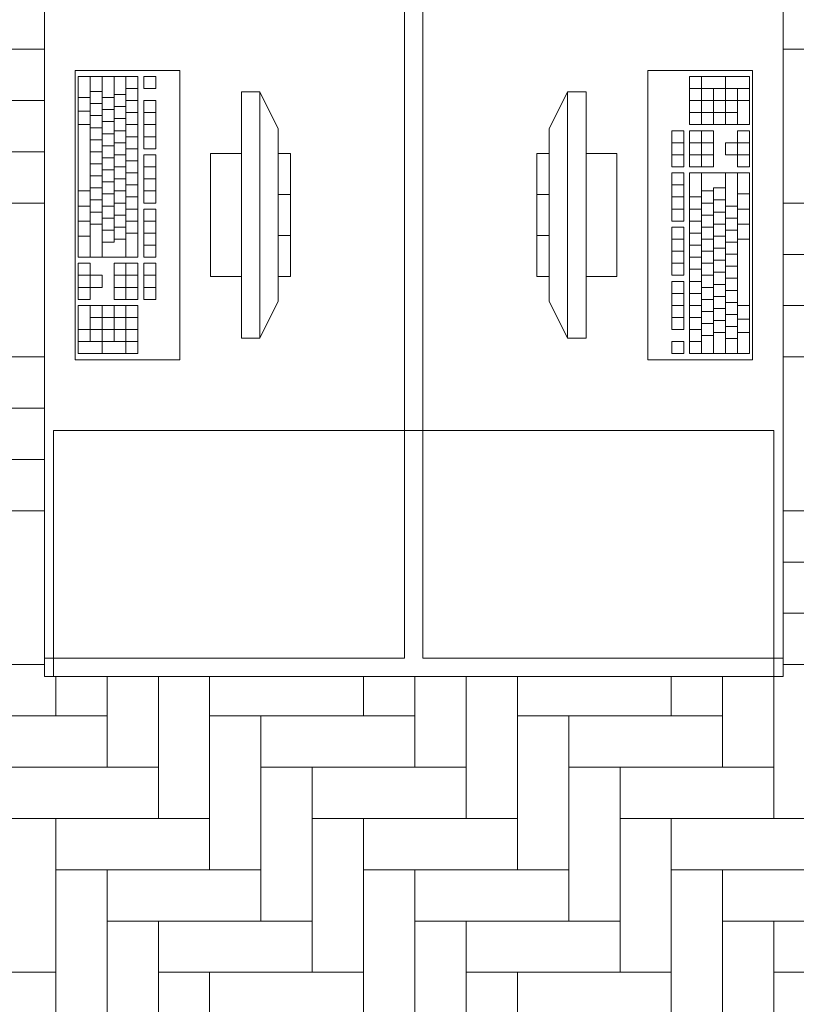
# Model space of a CAD drawing. Header units: millimetres. Extents: x 7523222 to 7678971, y 5352079 to 5786624.
# Tile 71 of 92: x 7559939 to 7561200, y 5773974 to 5775574. Entities that reach past the tile are written whole.
import ezdxf

# ---------------------------------------------------------------- set-up
doc = ezdxf.new("R2010")
doc.units = ezdxf.units.MM
doc.header["$MEASUREMENT"] = 0
doc.linetypes.add('Wipeout_Contour', pattern=[1000, 0, -1000])
for name, color, linetype in [('Nowe_2025-08-14 Strefy', 7, 'Continuous'), ('Nowe_299-A Wymiary opisy PB', 7, 'Continuous'), ('Nowe_320-W Umeblowanie', 7, 'Continuous')]:
    doc.layers.add(name, color=color, linetype=linetype)
for name, color, linetype, lineweight, true_color in [('Nowe_2025-08-14 Strefy_Nr_pióra__234', 7, 'Continuous', 0, 0xe8e8e8), ('Nowe_299-A Wymiary opisy PB_Nr_pióra__45', 7, 'Continuous', 15, 0x40a5ff), ('Nowe_299-A Wymiary opisy PB_Nr_pióra__85', 7, 'Continuous', 13, 0x80c2ff)]:
    doc.layers.add(name, color=color, linetype=linetype, lineweight=lineweight, true_color=true_color)
for name, color, linetype, lineweight in [('Nowe_299-A Wymiary opisy PB_Nr_pióra__6', 5, 'Continuous', 13), ('Nowe_320-W Umeblowanie_Nr_pióra__2', 8, 'Continuous', 13), ('Nowe_Metryczki pomieszczeń Archicada_Nr_pióra__6', 5, 'Continuous', 13)]:
    doc.layers.add(name, color=color, linetype=linetype, lineweight=lineweight)
doc.styles.add('STYL_AUTOMATYCZNY_1', font='arial.ttf')
doc.styles.add('STYL_AUTOMATYCZNY_2', font='arial.ttf')
doc.dimstyles.new('STYL_AUTOMATYCZNY__1', dxfattribs={"dimtxt": 200, "dimasz": 95, "dimexe": 0.18, "dimexo": 0.0625, "dimgap": 0, "dimtad": 1, "dimdec": 1, "dimlfac": 0.1, "dimzin": 0, "dimdsep": 46, "dimtxsty": 'STYL_AUTOMATYCZNY_2', "dimblk": 'ARROWHEAD_2', "dimblk1": 'ARROWHEAD_2', "dimblk2": 'ARROWHEAD_2', "dimcen": 0.09, "dimclrd": 256, "dimclre": 256, "dimclrt": 5, "dimadec": 1, "dimazin": 0, "dimtfac": 1, "dimtdec": 4, "dimtmove": 0, "dimatfit": 3, "dimfxl": 0, "dimtolj": 1, "dimtzin": 0, "dimarcsym": 0})
doc.dimstyles.new('STYL_AUTOMATYCZNY__2', dxfattribs={"dimtxt": 200, "dimasz": 95, "dimexe": 0.18, "dimexo": 0.0625, "dimgap": 0, "dimtad": 1, "dimtih": 1, "dimtoh": 1, "dimdec": 1, "dimlfac": 0.1, "dimzin": 0, "dimdsep": 46, "dimtxsty": 'STYL_AUTOMATYCZNY_2', "dimblk": 'ARROWHEAD_2', "dimblk1": 'ARROWHEAD_2', "dimblk2": 'ARROWHEAD_2', "dimcen": 0.09, "dimclrd": 256, "dimclre": 256, "dimclrt": 5, "dimadec": 1, "dimazin": 0, "dimtfac": 1, "dimtdec": 4, "dimtmove": 0, "dimatfit": 3, "dimfxl": 0, "dimtolj": 1, "dimtzin": 0, "dimarcsym": 0})

# ---------------------------------------------------------------- blocks, each defined once
blk = doc.blocks.new('Pokój administracyjny__4', base_point=(7560576.3, 5775974))
at = {"color": 254, "linetype": 'Wipeout_Contour', "lineweight": 0, "ltscale": 38057500.90258326}
blk.add_wipeout([(7557675.4, 5777738.7), (7557675.4, 5773298.8), (7563436.7, 5773298.8), (7563440.8, 5779362.7)], dxfattribs=at).dxf.layer = 'Nowe_2025-08-14 Strefy'
at = {"layer": 'Nowe_2025-08-14 Strefy_Nr_pióra__234', "linetype": 'Continuous', "lineweight": 0, "true_color": 0xe8e8e8}
h = blk.add_hatch(dxfattribs=at)
h.set_pattern_fill('Posadzka_z_cegieł_na_rąb', color=254, style=0, pattern_type=2)
h.set_pattern_definition([(0, (7560247.15, 5774942.06), (0, 499.98), [333.32, -166.66]), (0, (7560163.8, 5775025.4), (0, 499.98), [333.32, -166.66]), (0, (7560080.5, 5775108.7), (0, 499.98), [333.32, -166.66]), (0, (7559997.16, 5775192.05), (0, 499.98), [333.32, -166.66]), (0, (7559913.83, 5775275.4), (0, 499.98), [333.32, -166.66]), (0, (7559830.5, 5775358.7), (0, 499.98), [333.32, -166.66]), (90, (7560497.14, 5774942.06), (-499.98, 0), [333.32, -166.66]), (90, (7560413.8, 5775025.4), (-499.98, 0), [333.32, -166.66]), (90, (7560330.5, 5775108.7), (-499.98, 0), [333.32, -166.66]), (90, (7560247.15, 5775192.05), (-499.98, 0), [333.32, -166.66]), (90, (7560163.8, 5775275.4), (-499.98, 0), [333.32, -166.66]), (90, (7560080.5, 5775358.7), (-499.98, 0), [333.32, -166.66])])
h.paths.add_polyline_path([(7557675.4, 5777738.7), (7557675.4, 5773298.8), (7563436.7, 5773298.8), (7563440.8, 5779362.7)])
at = {"layer": 'Nowe_Metryczki pomieszczeń Archicada_Nr_pióra__6', "color": 5, "lineweight": 13, "attachment_point": 1}
for s, insert, char_height, style in [('\\A1;{\\pql;\\pt0,600;\\fArial|b1|i0|c238|p0;\\W1.000000;Pokój administracyjny\\fArial|b1|i0|c238|p0;\\W1.000000;\\A1{\\H.66x;\\S^  ;}\\fArial|b1|i0|c238|p0;\\W1.000000;\\fArial|b1|i0|c238|p0;\\W1.000000;\\A1{\\H.66x;\\S^  ;}}', (7559120.6, 5776321.2), 200, 'STYL_AUTOMATYCZNY_1'), ('\\A1;{\\pql;\\pt0,4600;\\fArial|b0|i0|c238|p0;\\W1.000000;30,3\\fArial|b0|i0|c238|p0;\\W1.000000;\\A1{\\H.66x;\\S^  ;}\\fArial|b0|i0|c238|p0;\\W1.000000; m\\fArial|b0|i0|c238|p0;\\W1.000000;\\A1{\\H.66x;\\S2^  ;}}', (7559220.6, 5775979.8), 300, 'STYL_AUTOMATYCZNY_2')]:
    blk.add_mtext(s, dxfattribs=dict(at, insert=insert, char_height=char_height, style=style))
blk = doc.blocks.new('Biblioteka__8', base_point=(7556690.6, 5767524.6))
at = {"color": 254, "linetype": 'Wipeout_Contour', "lineweight": 0, "ltscale": 123630718.2130608}
blk.add_wipeout([(7547543, 5764885.4), (7559957.3, 5761392.5), (7560014.5, 5761595.8), (7563422.9, 5765680.5), (7569072.9, 5765680.5), (7569070.3, 5773058.8), (7565093.2, 5773058.8), (7565093.2, 5776112.5), (7563676.7, 5776112.5), (7563676.7, 5773058.8), (7551520.5, 5773058.8), (7549865, 5773043.1), (7547530.7, 5773043.1)], dxfattribs=at).dxf.layer = 'Nowe_2025-08-14 Strefy'
blk = doc.blocks.new('Zestaw biurowy_ liniowy 27[93]', base_point=(7560579, 5777506.2))
at = {"color": 254, "linetype": 'Wipeout_Contour', "lineweight": 0, "ltscale": 38054992.66325975}
blk.add_wipeout([(7560579, 5776006.2), (7559979, 5776006.2), (7559979, 5774506.2), (7560579, 5774506.2)], dxfattribs=at).dxf.layer = 'Nowe_320-W Umeblowanie'
at = {"layer": 'Nowe_320-W Umeblowanie_Nr_pióra__2', "color": 8, "linetype": 'Continuous', "lineweight": 13, "flags": 128}
blk.add_lwpolyline([(7560579, 5776006.2), (7560579, 5774506.2), (7559979, 5774506.2), (7559979, 5776006.2)], close=True, dxfattribs=at)
at = {"color": 254, "linetype": 'Wipeout_Contour', "lineweight": 0, "ltscale": 38056899.89632222}
blk.add_wipeout([(7560579, 5776006.2), (7560579, 5774506.2), (7561179, 5774506.2), (7561179, 5776006.2)], dxfattribs=at).dxf.layer = 'Nowe_320-W Umeblowanie'
at = {"color": 254, "linetype": 'Wipeout_Contour', "lineweight": 0, "ltscale": 38054468.11026382}
blk.add_wipeout([(7560199, 5775491.2), (7560029, 5775491.2), (7560029, 5775021.2), (7560199, 5775021.2)], dxfattribs=at).dxf.layer = 'Nowe_320-W Umeblowanie'
at = {"color": 254, "linetype": 'Wipeout_Contour', "lineweight": 0, "ltscale": 133192981.7174622}
blk.add_wipeout([(7560299, 5775456.2), (7560299, 5775356.2), (7560249, 5775356.2), (7560249, 5775156.2), (7560299, 5775156.2), (7560299, 5775056.2), (7560329, 5775056.2), (7560359, 5775116.2), (7560359, 5775156.2), (7560379, 5775156.2), (7560379, 5775356.2), (7560359, 5775356.2), (7560359, 5775396.2), (7560329, 5775456.2)], dxfattribs=at).dxf.layer = 'Nowe_320-W Umeblowanie'
at = {"layer": 'Nowe_320-W Umeblowanie_Nr_pióra__2', "color": 8, "linetype": 'Continuous', "lineweight": 13}
for p, q in [((7560033.9, 5775481.4), (7560033.9, 5775187.7)), ((7560130.9, 5775481.4), (7560033.9, 5775481.4)), ((7560053.3, 5775481.4), (7560053.3, 5775187.7)), ((7560072.7, 5775481.4), (7560072.7, 5775187.7)), ((7560092.1, 5775481.4), (7560092.1, 5775212.2)), ((7560111.5, 5775481.4), (7560111.5, 5775187.7)), ((7560130.9, 5775187.7), (7560130.9, 5775481.4)), ((7560140.6, 5775481.4), (7560140.6, 5775461.9)), ((7560160, 5775481.4), (7560140.6, 5775481.4)), ((7560160, 5775461.9), (7560160, 5775481.4)), ((7560053.3, 5775457), (7560072.7, 5775457)), ((7560111.5, 5775461.9), (7560130.9, 5775461.9)), ((7560140.6, 5775461.9), (7560160, 5775461.9)), ((7560033.9, 5775447.2), (7560053.3, 5775447.2)), ((7560072.7, 5775447.2), (7560092.1, 5775447.2)), ((7560092.1, 5775452.1), (7560111.5, 5775452.1)), ((7560111.5, 5775442.3), (7560130.9, 5775442.3)), ((7560140.6, 5775442.3), (7560140.6, 5775363.9)), ((7560160, 5775442.3), (7560140.6, 5775442.3)), ((7560160, 5775363.9), (7560160, 5775442.3)), ((7560299, 5775456.2), (7560299, 5775056.2)), ((7560329, 5775456.2), (7560299, 5775456.2)), ((7560329, 5775056.2), (7560329, 5775456.2)), ((7560329, 5775456.2), (7560359, 5775396.2)), ((7560033.9, 5775425.1), (7560053.3, 5775425.1)), ((7560053.3, 5775437.4), (7560072.7, 5775437.4)), ((7560072.7, 5775427.6), (7560092.1, 5775427.6)), ((7560092.1, 5775432.5), (7560111.5, 5775432.5)), ((7560053.3, 5775417.8), (7560072.7, 5775417.8)), ((7560092.1, 5775412.9), (7560111.5, 5775412.9)), ((7560111.5, 5775422.7), (7560130.9, 5775422.7)), ((7560140.6, 5775422.7), (7560160, 5775422.7)), ((7560033.9, 5775403.1), (7560053.3, 5775403.1)), ((7560053.3, 5775398.2), (7560072.7, 5775398.2)), ((7560072.7, 5775408), (7560092.1, 5775408)), ((7560092.1, 5775393.3), (7560111.5, 5775393.3)), ((7560111.5, 5775403.1), (7560130.9, 5775403.1)), ((7560140.6, 5775403.1), (7560160, 5775403.1)), ((7560359, 5775396.2), (7560359, 5775116.2)), ((7560053.3, 5775378.6), (7560072.7, 5775378.6)), ((7560072.7, 5775388.4), (7560092.1, 5775388.4)), ((7560111.5, 5775383.5), (7560130.9, 5775383.5)), ((7560140.6, 5775383.5), (7560160, 5775383.5)), ((7560072.7, 5775368.8), (7560092.1, 5775368.8)), ((7560092.1, 5775373.7), (7560111.5, 5775373.7)), ((7560111.5, 5775363.9), (7560130.9, 5775363.9)), ((7560140.6, 5775363.9), (7560160, 5775363.9)), ((7560053.3, 5775359), (7560072.7, 5775359)), ((7560072.7, 5775349.3), (7560092.1, 5775349.3)), ((7560092.1, 5775354.1), (7560111.5, 5775354.1)), ((7560140.6, 5775354.1), (7560140.6, 5775275.8)), ((7560160, 5775354.1), (7560140.6, 5775354.1)), ((7560160, 5775275.8), (7560160, 5775354.1)), ((7560249, 5775356.2), (7560249, 5775156.2)), ((7560299, 5775356.2), (7560249, 5775356.2)), ((7560299, 5775156.2), (7560299, 5775356.2)), ((7560359, 5775356.2), (7560359, 5775156.2)), ((7560379, 5775356.2), (7560359, 5775356.2)), ((7560379, 5775156.2), (7560379, 5775356.2)), ((7560053.3, 5775339.5), (7560072.7, 5775339.5)), ((7560072.7, 5775329.7), (7560092.1, 5775329.7)), ((7560092.1, 5775334.6), (7560111.5, 5775334.6)), ((7560111.5, 5775344.4), (7560130.9, 5775344.4)), ((7560140.6, 5775334.6), (7560160, 5775334.6)), ((7560053.3, 5775319.9), (7560072.7, 5775319.9)), ((7560092.1, 5775315), (7560111.5, 5775315)), ((7560111.5, 5775324.8), (7560130.9, 5775324.8)), ((7560140.6, 5775315), (7560160, 5775315)), ((7560053.3, 5775300.3), (7560072.7, 5775300.3)), ((7560072.7, 5775310.1), (7560092.1, 5775310.1)), ((7560111.5, 5775305.2), (7560130.9, 5775305.2)), ((7560033.9, 5775295.4), (7560053.3, 5775295.4)), ((7560053.3, 5775280.7), (7560072.7, 5775280.7)), ((7560072.7, 5775290.5), (7560092.1, 5775290.5)), ((7560092.1, 5775295.4), (7560111.5, 5775295.4)), ((7560111.5, 5775285.6), (7560130.9, 5775285.6)), ((7560140.6, 5775295.4), (7560160, 5775295.4)), ((7560359, 5775289.6), (7560379, 5775289.6)), ((7560033.9, 5775270.9), (7560053.3, 5775270.9)), ((7560072.7, 5775270.9), (7560092.1, 5775270.9)), ((7560092.1, 5775275.8), (7560111.5, 5775275.8)), ((7560111.5, 5775266), (7560130.9, 5775266)), ((7560140.6, 5775275.8), (7560160, 5775275.8)), ((7560140.6, 5775266), (7560140.6, 5775187.7)), ((7560160, 5775266), (7560140.6, 5775266)), ((7560160, 5775187.7), (7560160, 5775266)), ((7560053.3, 5775261.1), (7560072.7, 5775261.1)), ((7560072.7, 5775251.3), (7560092.1, 5775251.3)), ((7560092.1, 5775256.2), (7560111.5, 5775256.2)), ((7560033.9, 5775246.4), (7560053.3, 5775246.4)), ((7560053.3, 5775241.5), (7560072.7, 5775241.5)), ((7560092.1, 5775236.6), (7560111.5, 5775236.6)), ((7560111.5, 5775246.4), (7560130.9, 5775246.4)), ((7560140.6, 5775246.4), (7560160, 5775246.4)), ((7560033.9, 5775222), (7560053.3, 5775222)), ((7560072.7, 5775231.8), (7560092.1, 5775231.8)), ((7560092.1, 5775217.1), (7560111.5, 5775217.1)), ((7560111.5, 5775226.9), (7560130.9, 5775226.9)), ((7560140.6, 5775226.9), (7560160, 5775226.9)), ((7560359, 5775222.9), (7560379, 5775222.9)), ((7560072.7, 5775212.2), (7560092.1, 5775212.2)), ((7560140.6, 5775207.3), (7560160, 5775207.3)), ((7560033.9, 5775187.7), (7560130.9, 5775187.7)), ((7560140.6, 5775187.7), (7560160, 5775187.7)), ((7560033.9, 5775177.9), (7560033.9, 5775119.1)), ((7560053.3, 5775177.9), (7560033.9, 5775177.9)), ((7560053.3, 5775158.3), (7560053.3, 5775177.9)), ((7560092.1, 5775177.9), (7560092.1, 5775119.1)), ((7560130.9, 5775177.9), (7560092.1, 5775177.9)), ((7560111.5, 5775177.9), (7560111.5, 5775119.1)), ((7560130.9, 5775119.1), (7560130.9, 5775177.9)), ((7560140.6, 5775177.9), (7560140.6, 5775119.1)), ((7560160, 5775177.9), (7560140.6, 5775177.9)), ((7560160, 5775119.1), (7560160, 5775177.9)), ((7560033.9, 5775158.3), (7560053.3, 5775158.3)), ((7560072.7, 5775158.3), (7560053.3, 5775158.3)), ((7560053.3, 5775158.3), (7560053.3, 5775138.7)), ((7560072.7, 5775138.7), (7560072.7, 5775158.3)), ((7560092.1, 5775158.3), (7560130.9, 5775158.3)), ((7560140.6, 5775158.3), (7560160, 5775158.3)), ((7560249, 5775156.2), (7560299, 5775156.2)), ((7560359, 5775156.2), (7560379, 5775156.2)), ((7560033.9, 5775138.7), (7560053.3, 5775138.7)), ((7560053.3, 5775119.1), (7560053.3, 5775138.7)), ((7560053.3, 5775138.7), (7560072.7, 5775138.7)), ((7560092.1, 5775138.7), (7560130.9, 5775138.7)), ((7560140.6, 5775138.7), (7560160, 5775138.7)), ((7560033.9, 5775119.1), (7560053.3, 5775119.1)), ((7560033.9, 5775109.4), (7560033.9, 5775031)), ((7560130.9, 5775109.4), (7560033.9, 5775109.4)), ((7560053.3, 5775109.4), (7560053.3, 5775050.6)), ((7560072.7, 5775109.4), (7560072.7, 5775031)), ((7560092.1, 5775119.1), (7560130.9, 5775119.1)), ((7560092.1, 5775109.4), (7560092.1, 5775050.6)), ((7560111.5, 5775109.4), (7560111.5, 5775031)), ((7560130.9, 5775031), (7560130.9, 5775109.4)), ((7560140.6, 5775119.1), (7560160, 5775119.1)), ((7560329, 5775056.2), (7560359, 5775116.2)), ((7560053.3, 5775089.8), (7560130.9, 5775089.8)), ((7560033.9, 5775070.2), (7560130.9, 5775070.2)), ((7560033.9, 5775050.6), (7560130.9, 5775050.6)), ((7560299, 5775056.2), (7560329, 5775056.2)), ((7560033.9, 5775031), (7560130.9, 5775031))]:
    blk.add_line(p, q, dxfattribs=at)
at = {"layer": 'Nowe_320-W Umeblowanie_Nr_pióra__2', "color": 8, "linetype": 'Continuous', "lineweight": 13, "flags": 128}
for points in [[(7560579, 5776006.2), (7560579, 5774506.2), (7561179, 5774506.2), (7561179, 5776006.2)], [(7560199, 5775491.2), (7560029, 5775491.2), (7560029, 5775021.2), (7560199, 5775021.2)]]:
    blk.add_lwpolyline(points, close=True, dxfattribs=at)
at = {"color": 254, "linetype": 'Wipeout_Contour', "lineweight": 0, "ltscale": 38057424.32151051}
blk.add_wipeout([(7560959, 5775021.2), (7561129, 5775021.2), (7561129, 5775491.2), (7560959, 5775491.2)], dxfattribs=at).dxf.layer = 'Nowe_320-W Umeblowanie'
at = {"color": 254, "linetype": 'Wipeout_Contour', "lineweight": 0, "ltscale": 133198641.6760937}
blk.add_wipeout([(7560859, 5775056.2), (7560859, 5775156.2), (7560909, 5775156.2), (7560909, 5775356.2), (7560859, 5775356.2), (7560859, 5775456.2), (7560829, 5775456.2), (7560799, 5775396.2), (7560799, 5775356.2), (7560779, 5775356.2), (7560779, 5775156.2), (7560799, 5775156.2), (7560799, 5775116.2), (7560829, 5775056.2)], dxfattribs=at).dxf.layer = 'Nowe_320-W Umeblowanie'
at = {"color": 254, "linetype": 'Wipeout_Contour', "lineweight": 0, "ltscale": 57081261.24523678}
blk.add_wipeout([(7560564, 5774536.2), (7559979, 5774536.2), (7559979, 5774506.2), (7561179, 5774506.2), (7561179, 5774536.2), (7560594, 5774536.2)], dxfattribs=at).dxf.layer = 'Nowe_320-W Umeblowanie'
at = {"layer": 'Nowe_320-W Umeblowanie_Nr_pióra__2', "color": 8, "linetype": 'Continuous', "lineweight": 13}
for p, q in [((7561124.2, 5775481.4), (7561027.2, 5775481.4)), ((7561027.2, 5775481.4), (7561027.2, 5775403.1)), ((7561046.6, 5775403.1), (7561046.6, 5775481.4)), ((7561085.4, 5775403.1), (7561085.4, 5775481.4)), ((7561124.2, 5775403.1), (7561124.2, 5775481.4)), ((7561124.2, 5775461.9), (7561027.2, 5775461.9)), ((7561066, 5775403.1), (7561066, 5775461.9)), ((7561104.8, 5775403.1), (7561104.8, 5775461.9)), ((7560829, 5775456.2), (7560799, 5775396.2)), ((7560859, 5775456.2), (7560829, 5775456.2)), ((7560829, 5775456.2), (7560829, 5775056.2)), ((7560859, 5775056.2), (7560859, 5775456.2)), ((7561124.2, 5775442.3), (7561027.2, 5775442.3)), ((7561104.8, 5775422.7), (7561027.2, 5775422.7)), ((7560799, 5775116.2), (7560799, 5775396.2)), ((7561017.5, 5775393.3), (7560998.1, 5775393.3)), ((7560998.1, 5775393.3), (7560998.1, 5775334.6)), ((7561017.5, 5775334.6), (7561017.5, 5775393.3)), ((7561027.2, 5775403.1), (7561124.2, 5775403.1)), ((7561066, 5775393.3), (7561027.2, 5775393.3)), ((7561027.2, 5775393.3), (7561027.2, 5775334.6)), ((7561046.6, 5775334.6), (7561046.6, 5775393.3)), ((7561066, 5775334.6), (7561066, 5775393.3)), ((7561124.2, 5775393.3), (7561104.8, 5775393.3)), ((7561104.8, 5775393.3), (7561104.8, 5775373.7)), ((7561124.2, 5775334.6), (7561124.2, 5775393.3)), ((7561017.5, 5775373.7), (7560998.1, 5775373.7)), ((7561066, 5775373.7), (7561027.2, 5775373.7)), ((7561104.8, 5775373.7), (7561085.4, 5775373.7)), ((7561085.4, 5775373.7), (7561085.4, 5775354.1)), ((7561124.2, 5775373.7), (7561104.8, 5775373.7)), ((7561104.8, 5775354.1), (7561104.8, 5775373.7)), ((7560799, 5775356.2), (7560779, 5775356.2)), ((7560779, 5775356.2), (7560779, 5775156.2)), ((7560799, 5775156.2), (7560799, 5775356.2)), ((7560909, 5775356.2), (7560859, 5775356.2)), ((7560859, 5775356.2), (7560859, 5775156.2)), ((7560909, 5775156.2), (7560909, 5775356.2)), ((7561017.5, 5775354.1), (7560998.1, 5775354.1)), ((7561066, 5775354.1), (7561027.2, 5775354.1)), ((7561085.4, 5775354.1), (7561104.8, 5775354.1)), ((7561104.8, 5775354.1), (7561104.8, 5775334.6)), ((7561124.2, 5775354.1), (7561104.8, 5775354.1)), ((7560998.1, 5775334.6), (7561017.5, 5775334.6)), ((7561027.2, 5775334.6), (7561066, 5775334.6)), ((7561104.8, 5775334.6), (7561124.2, 5775334.6)), ((7561017.5, 5775324.8), (7560998.1, 5775324.8)), ((7560998.1, 5775324.8), (7560998.1, 5775246.4)), ((7561017.5, 5775246.4), (7561017.5, 5775324.8)), ((7561124.2, 5775324.8), (7561027.2, 5775324.8)), ((7561027.2, 5775324.8), (7561027.2, 5775031)), ((7561046.6, 5775031), (7561046.6, 5775324.8)), ((7561085.4, 5775031), (7561085.4, 5775324.8)), ((7561104.8, 5775031), (7561104.8, 5775324.8)), ((7561124.2, 5775031), (7561124.2, 5775324.8)), ((7561017.5, 5775305.2), (7560998.1, 5775305.2)), ((7561066, 5775031), (7561066, 5775300.3)), ((7561085.4, 5775300.3), (7561066, 5775300.3)), ((7560799, 5775289.6), (7560779, 5775289.6)), ((7561017.5, 5775285.6), (7560998.1, 5775285.6)), ((7561046.6, 5775285.6), (7561027.2, 5775285.6)), ((7561066, 5775295.4), (7561046.6, 5775295.4)), ((7561085.4, 5775280.7), (7561066, 5775280.7)), ((7561124.2, 5775290.5), (7561104.8, 5775290.5)), ((7561017.5, 5775266), (7560998.1, 5775266)), ((7561046.6, 5775266), (7561027.2, 5775266)), ((7561066, 5775275.8), (7561046.6, 5775275.8)), ((7561104.8, 5775270.9), (7561085.4, 5775270.9)), ((7561124.2, 5775266), (7561104.8, 5775266)), ((7561066, 5775256.2), (7561046.6, 5775256.2)), ((7561085.4, 5775261.1), (7561066, 5775261.1)), ((7561104.8, 5775251.3), (7561085.4, 5775251.3)), ((7560998.1, 5775246.4), (7561017.5, 5775246.4)), ((7561017.5, 5775236.6), (7560998.1, 5775236.6)), ((7560998.1, 5775236.6), (7560998.1, 5775158.3)), ((7561017.5, 5775158.3), (7561017.5, 5775236.6)), ((7561046.6, 5775246.4), (7561027.2, 5775246.4)), ((7561066, 5775236.6), (7561046.6, 5775236.6)), ((7561085.4, 5775241.5), (7561066, 5775241.5)), ((7561124.2, 5775241.5), (7561104.8, 5775241.5)), ((7560799, 5775222.9), (7560779, 5775222.9)), ((7561017.5, 5775217.1), (7560998.1, 5775217.1)), ((7561046.6, 5775226.9), (7561027.2, 5775226.9)), ((7561066, 5775217.1), (7561046.6, 5775217.1)), ((7561085.4, 5775222), (7561066, 5775222)), ((7561104.8, 5775231.8), (7561085.4, 5775231.8)), ((7561124.2, 5775217.1), (7561104.8, 5775217.1)), ((7561046.6, 5775207.3), (7561027.2, 5775207.3)), ((7561085.4, 5775202.4), (7561066, 5775202.4)), ((7561104.8, 5775212.2), (7561085.4, 5775212.2)), ((7561017.5, 5775197.5), (7560998.1, 5775197.5)), ((7561046.6, 5775187.7), (7561027.2, 5775187.7)), ((7561066, 5775197.5), (7561046.6, 5775197.5)), ((7561104.8, 5775192.6), (7561085.4, 5775192.6)), ((7561017.5, 5775177.9), (7560998.1, 5775177.9)), ((7561066, 5775177.9), (7561046.6, 5775177.9)), ((7561085.4, 5775182.8), (7561066, 5775182.8)), ((7561104.8, 5775173), (7561085.4, 5775173)), ((7560779, 5775156.2), (7560799, 5775156.2)), ((7560859, 5775156.2), (7560909, 5775156.2)), ((7560998.1, 5775158.3), (7561017.5, 5775158.3)), ((7561046.6, 5775168.1), (7561027.2, 5775168.1)), ((7561066, 5775158.3), (7561046.6, 5775158.3)), ((7561085.4, 5775163.2), (7561066, 5775163.2)), ((7561104.8, 5775153.4), (7561085.4, 5775153.4)), ((7561017.5, 5775148.5), (7560998.1, 5775148.5)), ((7560998.1, 5775148.5), (7560998.1, 5775070.2)), ((7561017.5, 5775070.2), (7561017.5, 5775148.5)), ((7561046.6, 5775148.5), (7561027.2, 5775148.5)), ((7561066, 5775138.7), (7561046.6, 5775138.7)), ((7561085.4, 5775143.6), (7561066, 5775143.6)), ((7561017.5, 5775128.9), (7560998.1, 5775128.9)), ((7561046.6, 5775128.9), (7561027.2, 5775128.9)), ((7561085.4, 5775124), (7561066, 5775124)), ((7561104.8, 5775133.8), (7561085.4, 5775133.8)), ((7560829, 5775056.2), (7560799, 5775116.2)), ((7561017.5, 5775109.4), (7560998.1, 5775109.4)), ((7561046.6, 5775109.4), (7561027.2, 5775109.4)), ((7561066, 5775119.1), (7561046.6, 5775119.1)), ((7561104.8, 5775114.3), (7561085.4, 5775114.3)), ((7561124.2, 5775109.4), (7561104.8, 5775109.4)), ((7561017.5, 5775089.8), (7560998.1, 5775089.8)), ((7561046.6, 5775089.8), (7561027.2, 5775089.8)), ((7561066, 5775099.6), (7561046.6, 5775099.6)), ((7561085.4, 5775104.5), (7561066, 5775104.5)), ((7561104.8, 5775094.7), (7561085.4, 5775094.7)), ((7561066, 5775080), (7561046.6, 5775080)), ((7561085.4, 5775084.9), (7561066, 5775084.9)), ((7561104.8, 5775075.1), (7561085.4, 5775075.1)), ((7561124.2, 5775087.3), (7561104.8, 5775087.3)), ((7560998.1, 5775070.2), (7561017.5, 5775070.2)), ((7561046.6, 5775070.2), (7561027.2, 5775070.2)), ((7561066, 5775060.4), (7561046.6, 5775060.4)), ((7561085.4, 5775065.3), (7561066, 5775065.3)), ((7561124.2, 5775065.3), (7561104.8, 5775065.3)), ((7560829, 5775056.2), (7560859, 5775056.2)), ((7561017.5, 5775050.6), (7560998.1, 5775050.6)), ((7560998.1, 5775050.6), (7560998.1, 5775031)), ((7561017.5, 5775031), (7561017.5, 5775050.6)), ((7561046.6, 5775050.6), (7561027.2, 5775050.6)), ((7561104.8, 5775055.5), (7561085.4, 5775055.5)), ((7560998.1, 5775031), (7561017.5, 5775031)), ((7561027.2, 5775031), (7561124.2, 5775031)), ((7559994, 5774506.2), (7559994, 5774906.2)), ((7561164, 5774506.2), (7561164, 5774906.2)), ((7559979, 5774506.2), (7559979, 5774536.2)), ((7561179, 5774536.2), (7561179, 5774506.2)), ((7561179, 5774506.2), (7559979, 5774506.2))]:
    blk.add_line(p, q, dxfattribs=at)
at = {"layer": 'Nowe_320-W Umeblowanie_Nr_pióra__2', "color": 8, "linetype": 'Continuous', "lineweight": 13, "flags": 128}
blk.add_lwpolyline([(7560959, 5775021.2), (7561129, 5775021.2), (7561129, 5775491.2), (7560959, 5775491.2)], close=True, dxfattribs=at)
at = {"color": 254, "linetype": 'Wipeout_Contour', "lineweight": 0, "ltscale": 38055964.47233065}
blk.add_wipeout([(7560594, 5774536.2), (7560594, 5775991.2), (7560564, 5775991.2), (7560564, 5774536.2)], dxfattribs=at).dxf.layer = 'Nowe_320-W Umeblowanie'
at = {"layer": 'Nowe_320-W Umeblowanie_Nr_pióra__2', "color": 8, "linetype": 'Continuous', "lineweight": 13}
for p, q in [((7560564, 5774536.2), (7560564, 5775991.2)), ((7560594, 5775991.2), (7560594, 5774536.2)), ((7559994, 5774906.2), (7560579, 5774906.2)), ((7561164, 5774906.2), (7560579, 5774906.2)), ((7559979, 5774536.2), (7560564, 5774536.2)), ((7560594, 5774536.2), (7561179, 5774536.2))]:
    blk.add_line(p, q, dxfattribs=at)
blk = doc.blocks.new('*D278', base_point=(6982742.1, 5361781.8))
at = {"layer": 'Nowe_299-A Wymiary opisy PB_Nr_pióra__45', "color": 161, "linetype": 'Continuous', "lineweight": 15, "true_color": 0x40a5ff}
for p, q in [((7524916.3, 5758993), (7524844.1, 5758868)), ((7569194.2, 5758868), (7569266.4, 5758993))]:
    blk.add_line(p, q, dxfattribs=at)
at = {"layer": 'Nowe_299-A Wymiary opisy PB_Nr_pióra__85', "color": 151, "linetype": 'Continuous', "lineweight": 13, "true_color": 0x80c2ff}
for p, q in [((7524880.2, 5758836.7), (7524880.2, 5759024.2)), ((7569230.3, 5758836.7), (7569230.3, 5759024.2)), ((7524819, 5758930.5), (7524880.2, 5758930.5)), ((7524880.2, 5758930.5), (7569230.3, 5758930.5)), ((7569230.3, 5758930.5), (7569291.4, 5758930.5))]:
    blk.add_line(p, q, dxfattribs=at)
at = {"layer": 'Nowe_299-A Wymiary opisy PB_Nr_pióra__6', "color": 5, "lineweight": 13, "insert": (7546712, 5758970.5), "char_height": 200, "attachment_point": 7, "style": 'STYL_AUTOMATYCZNY_2'}
blk.add_mtext('\\A1;{\\pql;\\fArial|b0|i0|c238|p0;\\W1.000000;4\xa0435}', dxfattribs=at)
blk = doc.blocks.new('ARROWHEAD_2')
at = {"color": 0, "linetype": 'Continuous', "lineweight": 0}
for p, q in [((-0.378, -0.655), (0.378, 0.655)), ((0, 0), (-1, 0))]:
    blk.add_line(p, q, dxfattribs=at)
blk = doc.blocks.new('*D301', base_point=(6982742.1, 5361781.8))
at = {"layer": 'Nowe_299-A Wymiary opisy PB_Nr_pióra__45', "color": 161, "linetype": 'Continuous', "lineweight": 15, "true_color": 0x40a5ff}
for p, q in [((7557596.5, 5781305.8), (7557524.3, 5781180.8)), ((7563596.8, 5781305.8), (7563524.7, 5781180.8))]:
    blk.add_line(p, q, dxfattribs=at)
at = {"layer": 'Nowe_299-A Wymiary opisy PB_Nr_pióra__85', "color": 151, "linetype": 'Continuous', "lineweight": 13, "true_color": 0x80c2ff}
for p, q in [((7557560.4, 5781149.5), (7557560.4, 5781337)), ((7563560.7, 5781149.5), (7563560.7, 5781337)), ((7557560.4, 5781243.3), (7563560.7, 5781243.3))]:
    blk.add_line(p, q, dxfattribs=at)
at = {"layer": 'Nowe_299-A Wymiary opisy PB_Nr_pióra__6', "color": 5, "lineweight": 13, "insert": (7560331.7, 5781283.3), "char_height": 200, "attachment_point": 7, "style": 'STYL_AUTOMATYCZNY_2'}
blk.add_mtext('\\A1;{\\pql;\\fArial|b0|i0|c238|p0;\\W1.000000;600}', dxfattribs=at)
blk = doc.blocks.new('*D303', base_point=(6982742.1, 5361781.8))
at = {"layer": 'Nowe_299-A Wymiary opisy PB_Nr_pióra__45', "color": 161, "linetype": 'Continuous', "lineweight": 15, "true_color": 0x40a5ff}
for p, q in [((7524916.3, 5780885.3), (7524844.1, 5780760.3)), ((7569194.2, 5780760.3), (7569266.4, 5780885.3))]:
    blk.add_line(p, q, dxfattribs=at)
at = {"layer": 'Nowe_299-A Wymiary opisy PB_Nr_pióra__85', "color": 151, "linetype": 'Continuous', "lineweight": 13, "true_color": 0x80c2ff}
for p, q in [((7524880.2, 5780729.1), (7524880.2, 5780916.6)), ((7569230.3, 5780729.1), (7569230.3, 5780916.6)), ((7524819, 5780822.8), (7524880.2, 5780822.8)), ((7524880.2, 5780822.8), (7569230.3, 5780822.8)), ((7569230.3, 5780822.8), (7569291.4, 5780822.8))]:
    blk.add_line(p, q, dxfattribs=at)
at = {"layer": 'Nowe_299-A Wymiary opisy PB_Nr_pióra__6', "color": 5, "lineweight": 13, "insert": (7546712, 5780862.8), "char_height": 200, "attachment_point": 7, "style": 'STYL_AUTOMATYCZNY_2'}
blk.add_mtext('\\A1;{\\pql;\\fArial|b0|i0|c238|p0;\\W1.000000;4\xa0435}', dxfattribs=at)
blk = doc.blocks.new('*D307', base_point=(6982742.1, 5361781.8))
at = {"layer": 'Nowe_299-A Wymiary opisy PB_Nr_pióra__45', "color": 161, "linetype": 'Continuous', "lineweight": 15, "true_color": 0x40a5ff}
for p, q in [((7545596, 5780443.6), (7545523.8, 5780318.6)), ((7569194.2, 5780318.6), (7569266.4, 5780443.6))]:
    blk.add_line(p, q, dxfattribs=at)
at = {"layer": 'Nowe_299-A Wymiary opisy PB_Nr_pióra__85', "color": 151, "linetype": 'Continuous', "lineweight": 13, "true_color": 0x80c2ff}
for p, q in [((7545559.9, 5780287.4), (7545559.9, 5780474.9)), ((7569230.3, 5780287.4), (7569230.3, 5780474.9)), ((7545559.9, 5780381.1), (7569230.3, 5780381.1)), ((7569230.3, 5780381.1), (7569291.4, 5780381.1))]:
    blk.add_line(p, q, dxfattribs=at)
at = {"layer": 'Nowe_299-A Wymiary opisy PB_Nr_pióra__6', "color": 5, "lineweight": 13, "insert": (7557051.9, 5780421.1), "char_height": 200, "attachment_point": 7, "style": 'STYL_AUTOMATYCZNY_2'}
blk.add_mtext('\\A1;{\\pql;\\fArial|b0|i0|c238|p0;\\W1.000000;2\xa0367}', dxfattribs=at)
blk = doc.blocks.new('*D312', base_point=(6982742.1, 5361781.8))
at = {"layer": 'Nowe_299-A Wymiary opisy PB_Nr_pióra__45', "color": 161, "linetype": 'Continuous', "lineweight": 15, "true_color": 0x40a5ff}
for p, q in [((7545596.5, 5780001.9), (7545524.3, 5779876.9)), ((7563596.8, 5780001.9), (7563524.7, 5779876.9))]:
    blk.add_line(p, q, dxfattribs=at)
at = {"layer": 'Nowe_299-A Wymiary opisy PB_Nr_pióra__85', "color": 151, "linetype": 'Continuous', "lineweight": 13, "true_color": 0x80c2ff}
for p, q in [((7545560.4, 5779845.6), (7545560.4, 5780033.1)), ((7563560.7, 5779845.6), (7563560.7, 5780033.1)), ((7545560.4, 5779939.4), (7563560.7, 5779939.4))]:
    blk.add_line(p, q, dxfattribs=at)
at = {"layer": 'Nowe_299-A Wymiary opisy PB_Nr_pióra__6', "color": 5, "lineweight": 13, "insert": (7554217.4, 5779979.4), "char_height": 200, "attachment_point": 7, "style": 'STYL_AUTOMATYCZNY_2'}
blk.add_mtext('\\A1;{\\pql;\\fArial|b0|i0|c238|p0;\\W1.000000;1\xa0800}', dxfattribs=at)
blk = doc.blocks.new('*D318', base_point=(6982742.1, 5361781.8))
at = {"layer": 'Nowe_299-A Wymiary opisy PB_Nr_pióra__45', "color": 161, "linetype": 'Continuous', "lineweight": 15, "true_color": 0x40a5ff}
for p, q in [((7534940.3, 5779099.5), (7534815.3, 5779171.7)), ((7534815.3, 5773211.9), (7534940.3, 5773139.7))]:
    blk.add_line(p, q, dxfattribs=at)
at = {"layer": 'Nowe_299-A Wymiary opisy PB_Nr_pióra__85', "color": 151, "linetype": 'Continuous', "lineweight": 13, "true_color": 0x80c2ff}
for p, q in [((7534877.8, 5779135.6), (7534877.8, 5779196.7)), ((7534971.5, 5779135.6), (7534784, 5779135.6)), ((7534877.8, 5773175.8), (7534877.8, 5779135.6)), ((7534971.5, 5773175.8), (7534784, 5773175.8))]:
    blk.add_line(p, q, dxfattribs=at)
at = {"layer": 'Nowe_299-A Wymiary opisy PB_Nr_pióra__6', "color": 5, "lineweight": 13, "insert": (7534837.8, 5775926.9), "char_height": 200, "attachment_point": 7, "rotation": 90, "style": 'STYL_AUTOMATYCZNY_2'}
blk.add_mtext('\\A1;{\\pql;\\fArial|b0|i0|c238|p0;\\W1.000000;596}', dxfattribs=at)
blk = doc.blocks.new('*D319', base_point=(6982742.1, 5361781.8))
at = {"layer": 'Nowe_299-A Wymiary opisy PB_Nr_pióra__45', "color": 161, "linetype": 'Continuous', "lineweight": 15, "true_color": 0x40a5ff}
for p, q in [((7535428, 5779409.5), (7535303, 5779481.7)), ((7535303, 5760261.7), (7535428, 5760189.5))]:
    blk.add_line(p, q, dxfattribs=at)
at = {"layer": 'Nowe_299-A Wymiary opisy PB_Nr_pióra__85', "color": 151, "linetype": 'Continuous', "lineweight": 13, "true_color": 0x80c2ff}
for p, q in [((7535365.5, 5779445.6), (7535365.5, 5779506.7)), ((7535459.3, 5779445.6), (7535271.8, 5779445.6)), ((7535365.5, 5760225.6), (7535365.5, 5779445.6)), ((7535459.3, 5760225.6), (7535271.8, 5760225.6)), ((7535365.5, 5760164.5), (7535365.5, 5760225.6))]:
    blk.add_line(p, q, dxfattribs=at)
at = {"layer": 'Nowe_299-A Wymiary opisy PB_Nr_pióra__6', "color": 5, "lineweight": 13, "insert": (7535325.5, 5769492.4), "char_height": 200, "attachment_point": 7, "rotation": 90, "style": 'STYL_AUTOMATYCZNY_2'}
blk.add_mtext('\\A1;{\\pql;\\fArial|b0|i0|c238|p0;\\W1.000000;1\xa0922}', dxfattribs=at)

msp = doc.modelspace()

# ---------------------------------------------------------------- block references
at = {"layer": 'Nowe_2025-08-14 Strefy', "color": 5, "linetype": 'Continuous', "lineweight": 13}
msp.add_blockref('Pokój administracyjny__4', (7560576.33, 5775974.04), dxfattribs=at)

# ---------------------------------------------------------------- next in the draw order: block references
msp.add_blockref('Biblioteka__8', (7556690.63, 5767524.64), dxfattribs=at)

# ---------------------------------------------------------------- next in the draw order: block references
at = {"layer": 'Nowe_320-W Umeblowanie', "color": 8, "linetype": 'Continuous', "lineweight": 13}
msp.add_blockref('Zestaw biurowy_ liniowy 27[93]', (7560579.04, 5777506.23), dxfattribs=at)

# ---------------------------------------------------------------- next in the draw order: dimensions: what is measured, and where the dimension line sits
at = {"layer": 'Nowe_299-A Wymiary opisy PB', "color": 151, "linetype": 'Continuous', "lineweight": 13, "true_color": 0x80c2ff}
for base, p1, p2, picture, middle in [((7563560.74, 5781243.28), (7557560.37, 5758403.44), (7563560.74, 5758403.44), '*D301', (7560560.05, 5781383.28)), ((7569230.3, 5780822.85), (7524880.17, 5779396.83), (7569230.3, 5760225.61), '*D303', (7547055.13, 5780962.85)), ((7569230.3, 5780381.12), (7545559.88, 5765440.75), (7569230.3, 5760225.61), '*D307', (7557394.99, 5780521.12)), ((7563560.74, 5779939.4), (7545560.43, 5765440.72), (7563560.74, 5760225.61), '*D312', (7554560.48, 5780079.4)), ((7569230.3, 5758930.48), (7524880.17, 5779396.83), (7569230.3, 5760225.61), '*D278', (7547055.13, 5759070.48))]:
    dim = msp.add_linear_dim(base=base, p1=p1, p2=p2, dimstyle='STYL_AUTOMATYCZNY__2', dxfattribs=at)
    dim.commit()
    dim.dimension.update_dxf_attribs({"geometry": picture, "text_midpoint": middle, "dimtype": 160})
for base, p1, p2, picture, middle in [((7535365.51, 5779445.61), (7569230.3, 5760225.61), (7569230.3, 5779445.61), '*D319', (7535225.51, 5769835.5)), ((7534877.77, 5779135.61), (7571131, 5773175.82), (7571131, 5779135.61), '*D318', (7534737.77, 5776155.21))]:
    dim = msp.add_linear_dim(base=base, p1=p1, p2=p2, angle=90, dimstyle='STYL_AUTOMATYCZNY__1', dxfattribs=at)
    dim.commit()
    dim.dimension.update_dxf_attribs({"geometry": picture, "text_midpoint": middle, "dimtype": 160, "text_rotation": 90})

doc.saveas('drawing.dxf')
